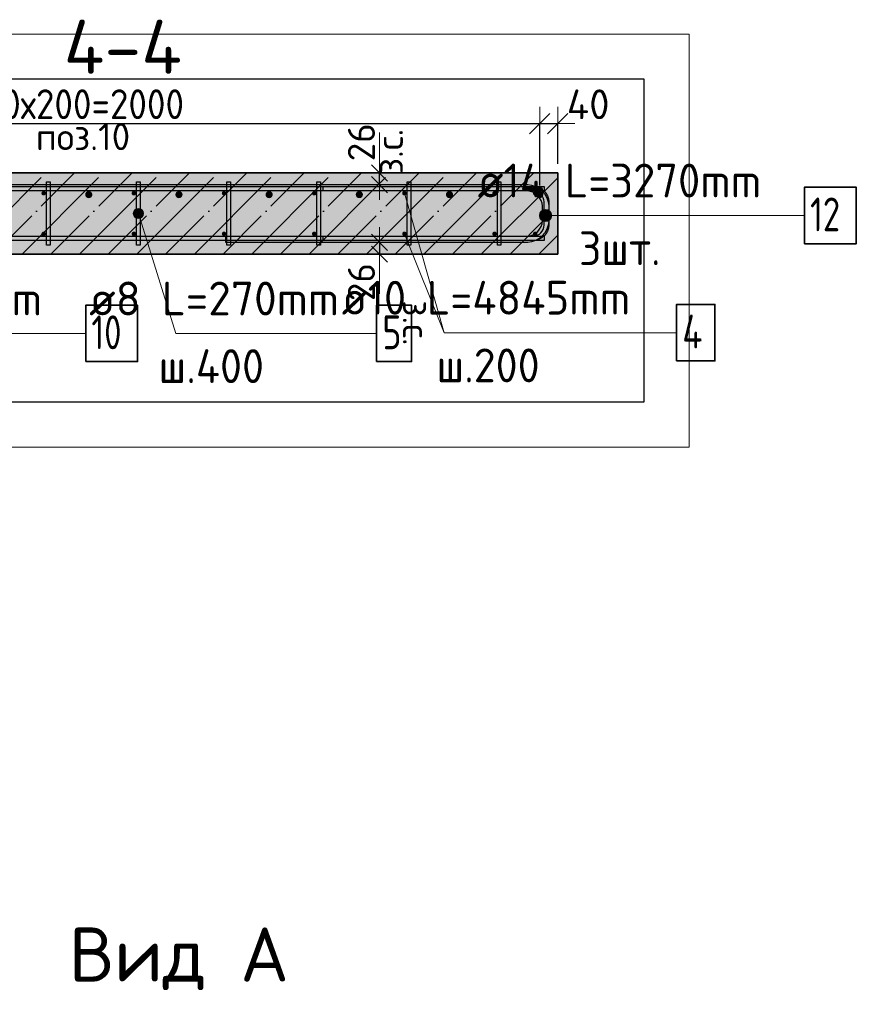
# Model space of a CAD drawing. Header units: millimetres. Extents: x 5077 to 50019, y 6526 to 90933.
# Tile 53 of 60: x 34158 to 36013, y 41666 to 43849. Entities that reach past the tile are written whole.
import ezdxf

# ---------------------------------------------------------------- set-up
doc = ezdxf.new("R2010")
doc.units = ezdxf.units.MM
doc.header["$PDMODE"] = 65
doc.linetypes.add('______11', pattern=[150, 120, -15, 0, -15])
doc.linetypes.add('______5', pattern=[330, 240, -30, 30, -30])
for name, color, linetype, lineweight in [('Standard', 7, 'Continuous', 25), ('Арм.стержн. Арматура края', 96, 'Continuous', 35), ('Арм.стержн. вертикальными 1', 22, 'Continuous', 35), ('Арм.стержн.горизонт. 1', 180, 'Continuous', 35), ('Арм.стержн.горизонт. 2', 202, 'Continuous', 35), ('Размерная линия_ общее', 7, 'Continuous', 13), ('Размерная линия_ общее_1', 7, 'Continuous', 13), ('Текст_ примечание', 7, 'Continuous', 13)]:
    doc.layers.add(name, color=color, linetype=linetype, lineweight=lineweight)
doc.layers.add('Арм.стержн. вертикальными 2', color=7, linetype='Continuous', lineweight=35, true_color=0x006e00)
doc.layers.add('Арм.стержн.Стяжки', color=7, linetype='Continuous', lineweight=35, true_color=0x501e0f)
doc.styles.add('ISOCPEUR', font='ISOCPEUR')
doc.dimstyles.new('DIMSTYLE_3', dxfattribs={"dimtxt": 66, "dimasz": 75, "dimexe": 0, "dimexo": 0, "dimgap": 33, "dimtad": 2, "dimdec": 0, "dimrnd": 5, "dimzin": 12, "dimdsep": 46, "dimtxsty": 'ISOCPEUR', "dimblk1": 'ALL_ML_STRICH', "dimblk2": 'ALL_ML_STRICH', "dimsah": 1, "dimcen": 0, "dimclrd": 7, "dimclre": 256, "dimclrt": 7, "dimadec": 0, "dimazin": 0, "dimtfac": 1, "dimtdec": 0, "dimtix": 1, "dimtmove": 2, "dimatfit": 3, "dimfxl": 0, "dimtvp": 1.2, "dimtzin": 0, "dimlwd": 0, "dimlwe": -3, "dimarcsym": 0})
doc.dimstyles.new('DIMSTYLE_4', dxfattribs={"dimtxt": 60, "dimasz": 60, "dimexe": 0, "dimexo": 0.001, "dimgap": 30, "dimtad": 2, "dimdec": 0, "dimrnd": 1, "dimzin": 12, "dimdsep": 46, "dimtxsty": 'ISOCPEUR', "dimblk1": 'ALL_ML_STRICH', "dimblk2": 'ALL_ML_STRICH', "dimsah": 1, "dimcen": 0, "dimse1": 1, "dimse2": 1, "dimclrd": 7, "dimclre": 256, "dimclrt": 7, "dimadec": 0, "dimazin": 0, "dimtfac": 1, "dimtdec": 0, "dimtix": 1, "dimtmove": 2, "dimatfit": 3, "dimfxl": 0, "dimtvp": 1.2, "dimtzin": 0, "dimlwd": 0, "dimlwe": -3, "dimarcsym": 0})
doc.dimstyles.new('DIMSTYLE_5', dxfattribs={"dimtxt": 60, "dimasz": 60, "dimexe": 0, "dimexo": 0.001, "dimgap": 30, "dimtad": 2, "dimdec": 0, "dimrnd": 1, "dimzin": 12, "dimdsep": 46, "dimtxsty": 'ISOCPEUR', "dimblk1": 'ALL_ML_STRICH', "dimblk2": 'ALL_ML_STRICH', "dimsah": 1, "dimcen": 0, "dimse1": 1, "dimse2": 1, "dimclrd": 7, "dimclre": 256, "dimclrt": 7, "dimadec": 0, "dimazin": 0, "dimtfac": 1, "dimtdec": 0, "dimtix": 1, "dimtmove": 2, "dimatfit": 3, "dimfxl": 0, "dimtvp": 1.2, "dimtzin": 0, "dimlwd": 0, "dimlwe": -3, "dimarcsym": 0})
doc.dimstyles.new('DIMSTYLE_9', dxfattribs={"dimtxt": 66, "dimasz": 75, "dimexe": 0, "dimexo": 0, "dimgap": 33, "dimtad": 2, "dimdec": 0, "dimrnd": 5, "dimzin": 12, "dimdsep": 46, "dimtxsty": 'ISOCPEUR', "dimblk1": 'ALL_ML_STRICH', "dimblk2": 'ALL_ML_STRICH', "dimsah": 1, "dimcen": 0, "dimclrd": 7, "dimclre": 256, "dimclrt": 7, "dimadec": 0, "dimazin": 0, "dimtfac": 1, "dimtdec": 0, "dimtix": 1, "dimtmove": 2, "dimatfit": 3, "dimfxl": 0, "dimtzin": 0, "dimlwd": 0, "dimlwe": -3, "dimarcsym": 0})

# ---------------------------------------------------------------- blocks, each defined once
blk = doc.blocks.new('ALL_ML_STRICH')
at = {"color": 0, "linetype": 'ByBlock', "lineweight": -2}
for p, q in [((-0.3, -0.3), (0.3, 0.3)), ((0, -0.5), (0, 0.5)), ((-1, 0), (0.5, 0))]:
    blk.add_line(p, q, dxfattribs=at)
blk = doc.blocks.new('*D8')
at = {"layer": 'DEFPOINTS', "color": 7, "linetype": 'Continuous', "lineweight": 13, "transparency": 33554687}
for p in [(34654, 43355.4), (34955.7, 43355.4), (34964.4, 43329.4)]:
    blk.add_point(p, dxfattribs=at)
at = {"layer": 'Размерная линия_ общее_1', "color": 7, "linetype": 'Continuous', "lineweight": -2, "transparency": 33554687}
blk.add_line((34955.7, 43355.4), (34955.7, 43329.4), dxfattribs=at)
at = {"layer": 'Размерная линия_ общее_1', "color": 7, "linetype": 'Continuous', "lineweight": 13, "transparency": 33554687, "xscale": 60, "yscale": 60, "zscale": 60}
for p, rotation in [((34955.7, 43329.4), 270), ((34955.7, 43355.4), 90)]:
    blk.add_blockref('ALL_ML_STRICH', p, dxfattribs=dict(at, rotation=rotation))
at = {"layer": 'Размерная линия_ общее_1', "color": 7, "linetype": 'Continuous', "lineweight": 13, "transparency": 33554687, "insert": (34915.7, 43267.4), "char_height": 60, "width": 120, "attachment_point": 5, "rotation": 90, "style": 'ISOCPEUR'}
blk.add_mtext('\\A1;{26}', dxfattribs=at)
at = {"layer": 'Размерная линия_ общее_1', "color": 7, "linetype": 'Continuous', "lineweight": 13, "transparency": 33554687, "insert": (35067.7, 43227.1), "char_height": 60, "width": 3, "attachment_point": 1, "rotation": 270, "line_spacing_factor": 0.60241, "style": 'ISOCPEUR'}
blk.add_mtext('з.с.', dxfattribs=at)
blk = doc.blocks.new('*D9')
at = {"layer": 'DEFPOINTS', "color": 7, "linetype": 'Continuous', "lineweight": 13, "transparency": 33554687}
for p in [(34964.4, 43509.4), (34654, 43483.4), (34955.7, 43483.4)]:
    blk.add_point(p, dxfattribs=at)
at = {"layer": 'Размерная линия_ общее_1', "color": 7, "linetype": 'Continuous', "lineweight": -2, "transparency": 33554687}
blk.add_line((34955.7, 43483.4), (34955.7, 43509.4), dxfattribs=at)
at = {"layer": 'Размерная линия_ общее_1', "color": 7, "linetype": 'Continuous', "lineweight": 13, "transparency": 33554687, "xscale": 60, "yscale": 60, "zscale": 60}
for p, rotation in [((34955.7, 43483.4), 270), ((34955.7, 43509.4), 90)]:
    blk.add_blockref('ALL_ML_STRICH', p, dxfattribs=dict(at, rotation=rotation))
at = {"layer": 'Размерная линия_ общее_1', "color": 7, "linetype": 'Continuous', "lineweight": 13, "transparency": 33554687, "insert": (34947.7, 43506.7), "char_height": 60, "width": 3, "attachment_point": 1, "rotation": 90, "line_spacing_factor": 0.60241, "style": 'ISOCPEUR'}
blk.add_mtext('з.с.', dxfattribs=at)
at = {"layer": 'Размерная линия_ общее_1', "color": 7, "linetype": 'Continuous', "lineweight": 13, "transparency": 33554687, "insert": (34915.7, 43577.4), "char_height": 60, "width": 120, "attachment_point": 5, "rotation": 90, "style": 'ISOCPEUR'}
blk.add_mtext('\\A1;{26}', dxfattribs=at)
blk = doc.blocks.new('*D162')
at = {"layer": 'DEFPOINTS', "color": 7, "linetype": 'Continuous', "lineweight": 13, "transparency": 33554687}
for p in [(33311.1, 43618.8), (33311.1, 43461.4), (35311.1, 43461.4)]:
    blk.add_point(p, dxfattribs=at)
at = {"layer": 'Размерная линия_ общее', "color": 253, "linetype": 'Continuous', "lineweight": -2, "true_color": 0xa0a0a0, "transparency": 33554687}
for p, q in [((33311.1, 43481.4), (33311.1, 43618.8)), ((35311.1, 43481.4), (35311.1, 43618.8))]:
    blk.add_line(p, q, dxfattribs=at)
at = {"layer": 'Размерная линия_ общее', "color": 7, "linetype": 'Continuous', "lineweight": -2, "transparency": 33554687}
blk.add_line((33311.1, 43618.8), (35311.1, 43618.8), dxfattribs=at)
at = {"layer": 'Размерная линия_ общее', "color": 7, "linetype": 'Continuous', "lineweight": 13, "transparency": 33554687, "xscale": 75, "yscale": 75, "zscale": 75, "rotation": 180}
blk.add_blockref('ALL_ML_STRICH', (33311.1, 43618.8), dxfattribs=at)
at = {"layer": 'Размерная линия_ общее', "color": 7, "linetype": 'Continuous', "lineweight": 13, "transparency": 33554687, "xscale": 75, "yscale": 75, "zscale": 75}
blk.add_blockref('ALL_ML_STRICH', (35311.1, 43618.8), dxfattribs=at)
at = {"layer": 'Размерная линия_ общее', "color": 7, "linetype": 'Continuous', "lineweight": 13, "transparency": 33554687, "insert": (34089.1, 43694.8), "char_height": 66, "width": 3.3, "attachment_point": 1, "line_spacing_factor": 0.60241, "style": 'ISOCPEUR'}
blk.add_mtext('\\W0.91;10х200=2000', dxfattribs=at)
blk = doc.blocks.new('*D163')
at = {"layer": 'DEFPOINTS', "color": 7, "linetype": 'Continuous', "lineweight": 13, "transparency": 33554687}
for p in [(35311.1, 43618.8), (35351.1, 43509.4), (35311.1, 43461.4)]:
    blk.add_point(p, dxfattribs=at)
at = {"layer": 'Размерная линия_ общее', "color": 253, "linetype": 'Continuous', "lineweight": -2, "true_color": 0xa0a0a0, "transparency": 33554687}
for p, q in [((35311.1, 43481.4), (35311.1, 43618.8)), ((35351.1, 43529.4), (35351.1, 43618.8))]:
    blk.add_line(p, q, dxfattribs=at)
at = {"layer": 'Размерная линия_ общее', "color": 7, "linetype": 'Continuous', "lineweight": -2, "transparency": 33554687}
blk.add_line((35311.1, 43618.8), (35351.1, 43618.8), dxfattribs=at)
at = {"layer": 'Размерная линия_ общее', "color": 7, "linetype": 'Continuous', "lineweight": 13, "transparency": 33554687, "xscale": 75, "yscale": 75, "zscale": 75, "rotation": 180}
blk.add_blockref('ALL_ML_STRICH', (35311.1, 43618.8), dxfattribs=at)
at = {"layer": 'Размерная линия_ общее', "color": 7, "linetype": 'Continuous', "lineweight": 13, "transparency": 33554687, "xscale": 75, "yscale": 75, "zscale": 75}
blk.add_blockref('ALL_ML_STRICH', (35351.1, 43618.8), dxfattribs=at)
at = {"layer": 'Размерная линия_ общее', "color": 7, "linetype": 'Continuous', "lineweight": 13, "transparency": 33554687, "insert": (35418.5, 43661.6), "char_height": 66, "width": 132, "attachment_point": 5, "style": 'ISOCPEUR'}
blk.add_mtext('\\A1;{40}', dxfattribs=at)

msp = doc.modelspace()

# ---------------------------------------------------------------- hatches: boundary and pattern name
at = {"layer": 'Standard', "linetype": 'Continuous', "lineweight": 35, "true_color": 0xc7c7c7, "transparency": 33554687}
msp.add_hatch(color=9, dxfattribs=at).paths.add_polyline_path([(35351.1, 43329.4), (35351.1, 43509.4), (33232.8, 43509.4), (33232.8, 43329.4)])
at = {"layer": 'Арм.стержн. вертикальными 1', "linetype": 'Continuous', "lineweight": 50, "transparency": 33554687}
for points in [[(34216.1, 43464.4), (34215.7, 43466.3), (34214.6, 43467.9), (34213, 43469), (34211.1, 43469.4), (34209.1, 43469), (34207.5, 43467.9), (34206.4, 43466.3), (34206.1, 43464.4), (34206.4, 43462.5), (34207.5, 43460.8), (34209.1, 43459.8), (34211.1, 43459.4), (34213, 43459.8), (34214.6, 43460.8), (34215.7, 43462.5)], [(34416.1, 43464.4), (34415.7, 43466.3), (34414.6, 43467.9), (34413, 43469), (34411.1, 43469.4), (34409.1, 43469), (34407.5, 43467.9), (34406.4, 43466.3), (34406.1, 43464.4), (34406.4, 43462.5), (34407.5, 43460.8), (34409.1, 43459.8), (34411.1, 43459.4), (34413, 43459.8), (34414.6, 43460.8), (34415.7, 43462.5)], [(34616.1, 43464.4), (34615.7, 43466.3), (34614.6, 43467.9), (34613, 43469), (34611.1, 43469.4), (34609.1, 43469), (34607.5, 43467.9), (34606.4, 43466.3), (34606.1, 43464.4), (34606.4, 43462.5), (34607.5, 43460.8), (34609.1, 43459.8), (34611.1, 43459.4), (34613, 43459.8), (34614.6, 43460.8), (34615.7, 43462.5)], [(34816.1, 43464.4), (34815.7, 43466.3), (34814.6, 43467.9), (34813, 43469), (34811.1, 43469.4), (34809.1, 43469), (34807.5, 43467.9), (34806.4, 43466.3), (34806.1, 43464.4), (34806.4, 43462.5), (34807.5, 43460.8), (34809.1, 43459.8), (34811.1, 43459.4), (34813, 43459.8), (34814.6, 43460.8), (34815.7, 43462.5)], [(35016.1, 43464.4), (35015.7, 43466.3), (35014.6, 43467.9), (35013, 43469), (35011.1, 43469.4), (35009.1, 43469), (35007.5, 43467.9), (35006.4, 43466.3), (35006.1, 43464.4), (35006.4, 43462.5), (35007.5, 43460.8), (35009.1, 43459.8), (35011.1, 43459.4), (35013, 43459.8), (35014.6, 43460.8), (35015.7, 43462.5)], [(35216.1, 43464.4), (35215.7, 43466.3), (35214.6, 43467.9), (35213, 43469), (35211.1, 43469.4), (35209.1, 43469), (35207.5, 43467.9), (35206.4, 43466.3), (35206.1, 43464.4), (35206.4, 43462.5), (35207.5, 43460.8), (35209.1, 43459.8), (35211.1, 43459.4), (35213, 43459.8), (35214.6, 43460.8), (35215.7, 43462.5)], [(35306.1, 43464.4), (35305.7, 43466.3), (35304.6, 43467.9), (35303, 43469), (35301.1, 43469.4), (35299.1, 43469), (35297.5, 43467.9), (35296.4, 43466.3), (35296.1, 43464.4), (35296.4, 43462.5), (35297.5, 43460.8), (35299.1, 43459.8), (35301.1, 43459.4), (35303, 43459.8), (35304.6, 43460.8), (35305.7, 43462.5)], [(34216.1, 43374.4), (34215.7, 43376.3), (34214.6, 43377.9), (34213, 43379), (34211.1, 43379.4), (34209.1, 43379), (34207.5, 43377.9), (34206.4, 43376.3), (34206.1, 43374.4), (34206.4, 43372.5), (34207.5, 43370.8), (34209.1, 43369.8), (34211.1, 43369.4), (34213, 43369.8), (34214.6, 43370.8), (34215.7, 43372.5)], [(34416.1, 43374.4), (34415.7, 43376.3), (34414.6, 43377.9), (34413, 43379), (34411.1, 43379.4), (34409.1, 43379), (34407.5, 43377.9), (34406.4, 43376.3), (34406.1, 43374.4), (34406.4, 43372.5), (34407.5, 43370.8), (34409.1, 43369.8), (34411.1, 43369.4), (34413, 43369.8), (34414.6, 43370.8), (34415.7, 43372.5)], [(34616.1, 43374.4), (34615.7, 43376.3), (34614.6, 43377.9), (34613, 43379), (34611.1, 43379.4), (34609.1, 43379), (34607.5, 43377.9), (34606.4, 43376.3), (34606.1, 43374.4), (34606.4, 43372.5), (34607.5, 43370.8), (34609.1, 43369.8), (34611.1, 43369.4), (34613, 43369.8), (34614.6, 43370.8), (34615.7, 43372.5)], [(34816.1, 43374.4), (34815.7, 43376.3), (34814.6, 43377.9), (34813, 43379), (34811.1, 43379.4), (34809.1, 43379), (34807.5, 43377.9), (34806.4, 43376.3), (34806.1, 43374.4), (34806.4, 43372.5), (34807.5, 43370.8), (34809.1, 43369.8), (34811.1, 43369.4), (34813, 43369.8), (34814.6, 43370.8), (34815.7, 43372.5)], [(35016.1, 43374.4), (35015.7, 43376.3), (35014.6, 43377.9), (35013, 43379), (35011.1, 43379.4), (35009.1, 43379), (35007.5, 43377.9), (35006.4, 43376.3), (35006.1, 43374.4), (35006.4, 43372.5), (35007.5, 43370.8), (35009.1, 43369.8), (35011.1, 43369.4), (35013, 43369.8), (35014.6, 43370.8), (35015.7, 43372.5)], [(35216.1, 43374.4), (35215.7, 43376.3), (35214.6, 43377.9), (35213, 43379), (35211.1, 43379.4), (35209.1, 43379), (35207.5, 43377.9), (35206.4, 43376.3), (35206.1, 43374.4), (35206.4, 43372.5), (35207.5, 43370.8), (35209.1, 43369.8), (35211.1, 43369.4), (35213, 43369.8), (35214.6, 43370.8), (35215.7, 43372.5)], [(35306.1, 43374.4), (35305.7, 43376.3), (35304.6, 43377.9), (35303, 43379), (35301.1, 43379.4), (35299.1, 43379), (35297.5, 43377.9), (35296.4, 43376.3), (35296.1, 43374.4), (35296.4, 43372.5), (35297.5, 43370.8), (35299.1, 43369.8), (35301.1, 43369.4), (35303, 43369.8), (35304.6, 43370.8), (35305.7, 43372.5)]]:
    msp.add_hatch(color=4, dxfattribs=at).paths.add_polyline_path(points)
at = {"layer": 'Арм.стержн. вертикальными 2', "linetype": 'Continuous', "lineweight": 50, "transparency": 33554687}
for points in [[(34319.1, 43461.4), (34318.4, 43464.4), (34316.7, 43467), (34314.1, 43468.8), (34311.1, 43469.4), (34308, 43468.8), (34305.4, 43467), (34303.7, 43464.4), (34303.1, 43461.4), (34303.7, 43458.3), (34305.4, 43455.7), (34308, 43454), (34311.1, 43453.4), (34314.1, 43454), (34316.7, 43455.7), (34318.4, 43458.3)], [(34519.1, 43461.4), (34518.4, 43464.4), (34516.7, 43467), (34514.1, 43468.8), (34511.1, 43469.4), (34508, 43468.8), (34505.4, 43467), (34503.7, 43464.4), (34503.1, 43461.4), (34503.7, 43458.3), (34505.4, 43455.7), (34508, 43454), (34511.1, 43453.4), (34514.1, 43454), (34516.7, 43455.7), (34518.4, 43458.3)], [(34719.1, 43461.4), (34718.4, 43464.4), (34716.7, 43467), (34714.1, 43468.8), (34711.1, 43469.4), (34708, 43468.8), (34705.4, 43467), (34703.7, 43464.4), (34703.1, 43461.4), (34703.7, 43458.3), (34705.4, 43455.7), (34708, 43454), (34711.1, 43453.4), (34714.1, 43454), (34716.7, 43455.7), (34718.4, 43458.3)], [(34919.1, 43461.4), (34918.4, 43464.4), (34916.7, 43467), (34914.1, 43468.8), (34911.1, 43469.4), (34908, 43468.8), (34905.4, 43467), (34903.7, 43464.4), (34903.1, 43461.4), (34903.7, 43458.3), (34905.4, 43455.7), (34908, 43454), (34911.1, 43453.4), (34914.1, 43454), (34916.7, 43455.7), (34918.4, 43458.3)], [(35119.1, 43461.4), (35118.4, 43464.4), (35116.7, 43467), (35114.1, 43468.8), (35111.1, 43469.4), (35108, 43468.8), (35105.4, 43467), (35103.7, 43464.4), (35103.1, 43461.4), (35103.7, 43458.3), (35105.4, 43455.7), (35108, 43454), (35111.1, 43453.4), (35114.1, 43454), (35116.7, 43455.7), (35118.4, 43458.3)], [(35319.1, 43461.4), (35318.4, 43464.4), (35316.7, 43467), (35314.1, 43468.8), (35311.1, 43469.4), (35308, 43468.8), (35305.4, 43467), (35303.7, 43464.4), (35303.1, 43461.4), (35303.7, 43458.3), (35305.4, 43455.7), (35308, 43454), (35311.1, 43453.4), (35314.1, 43454), (35316.7, 43455.7), (35318.4, 43458.3)]]:
    msp.add_hatch(color=7, dxfattribs=at).paths.add_polyline_path(points)
at = {"layer": 'Арм.стержн.горизонт. 2', "linetype": 'Continuous', "lineweight": 13, "transparency": 33554687}
for points in [[(35317.3, 43403.3), (35317.3, 43426.6), (35312.4, 43421.7)], [(35317.3, 43403.3), (35317.3, 43426.6), (35312.4, 43421.7)], [(35317.3, 43403.3), (35317.3, 43426.6), (35312.4, 43421.7)], [(35324.1, 43401.5), (35324.1, 43428.5), (35317.3, 43426.6)], [(35324.1, 43401.5), (35324.1, 43428.5), (35317.3, 43426.6)], [(35324.1, 43401.5), (35324.1, 43428.5), (35317.3, 43426.6)], [(35324.1, 43401.5), (35317.3, 43426.6), (35317.3, 43403.3)], [(35324.1, 43401.5), (35317.3, 43426.6), (35317.3, 43403.3)], [(35324.1, 43401.5), (35317.3, 43426.6), (35317.3, 43403.3)], [(35330.8, 43403.3), (35330.8, 43426.6), (35324.1, 43428.5)], [(35330.8, 43403.3), (35324.1, 43428.5), (35324.1, 43401.5)], [(35330.8, 43403.3), (35330.8, 43426.6), (35324.1, 43428.5)], [(35330.8, 43403.3), (35324.1, 43428.5), (35324.1, 43401.5)], [(35330.8, 43403.3), (35330.8, 43426.6), (35324.1, 43428.5)], [(35330.8, 43403.3), (35324.1, 43428.5), (35324.1, 43401.5)], [(35335.7, 43408.2), (35335.7, 43421.7), (35330.8, 43426.6)], [(35335.7, 43408.2), (35330.8, 43426.6), (35330.8, 43403.3)], [(35335.7, 43408.2), (35335.7, 43421.7), (35330.8, 43426.6)], [(35335.7, 43408.2), (35330.8, 43426.6), (35330.8, 43403.3)], [(35335.7, 43408.2), (35335.7, 43421.7), (35330.8, 43426.6)], [(35335.7, 43408.2), (35330.8, 43426.6), (35330.8, 43403.3)], [(35312.4, 43408.2), (35312.4, 43421.7), (35310.6, 43415)], [(35312.4, 43408.2), (35312.4, 43421.7), (35310.6, 43415)], [(35312.4, 43408.2), (35312.4, 43421.7), (35310.6, 43415)], [(35317.3, 43403.3), (35312.4, 43421.7), (35312.4, 43408.2)], [(35317.3, 43403.3), (35312.4, 43421.7), (35312.4, 43408.2)], [(35317.3, 43403.3), (35312.4, 43421.7), (35312.4, 43408.2)], [(35335.7, 43421.7), (35335.7, 43408.2), (35337.6, 43415)], [(35335.7, 43421.7), (35335.7, 43408.2), (35337.6, 43415)], [(35335.7, 43421.7), (35335.7, 43408.2), (35337.6, 43415)]]:
    msp.add_hatch(color=7, dxfattribs=at).paths.add_polyline_path(points)
at = {"layer": 'Арм.стержн.Стяжки', "linetype": 'Continuous', "lineweight": 13, "transparency": 33554687}
for points in [[(34410.1, 43421.8), (34428.6, 43427.6), (34423.5, 43430.3)], [(34410.1, 43421.8), (34423.5, 43430.3), (34412.8, 43426.9)], [(34410.3, 43416), (34428.6, 43427.6), (34410.1, 43421.8)], [(34410.3, 43416), (34431.8, 43422.8), (34428.6, 43427.6)], [(34412.8, 43426.9), (34423.5, 43430.3), (34417.7, 43430.1)], [(34413.5, 43411.1), (34431.8, 43422.8), (34410.3, 43416)], [(34413.5, 43411.1), (34432, 43416.9), (34431.8, 43422.8)], [(34418.6, 43408.5), (34432, 43416.9), (34413.5, 43411.1)], [(34418.6, 43408.5), (34429.3, 43411.8), (34432, 43416.9)], [(34429.3, 43411.8), (34418.6, 43408.5), (34424.4, 43408.6)]]:
    msp.add_hatch(color=7, dxfattribs=at).paths.add_polyline_path(points)

# ---------------------------------------------------------------- linework, layer by layer
at = {"layer": 'Standard', "color": 52, "linetype": 'Continuous', "lineweight": -3, "transparency": 33554687}
for p, q in [((35542.8, 43717.1), (33232.8, 43717.1)), ((35542.8, 43717.1), (33232.8, 43717.1)), ((35542.8, 43001.6), (35542.8, 43717.1)), ((35542.8, 43001.6), (35542.8, 43717.1)), ((33232.8, 43001.6), (35542.8, 43001.6)), ((33232.8, 43001.6), (35542.8, 43001.6))]:
    msp.add_line(p, q, dxfattribs=at)
at = {"layer": 'Standard', "color": 7, "linetype": 'Continuous', "lineweight": 13, "transparency": 33554687}
for p, q in [((34955.7, 43599.4), (34955.7, 43509.4)), ((34955.7, 43331.4), (34955.7, 43241.4))]:
    msp.add_line(p, q, dxfattribs=at)
at = {"layer": 'Standard', "color": 7, "linetype": 'Continuous', "lineweight": 35, "transparency": 33554687}
for p, q in [((35351.1, 43509.4), (33232.8, 43509.4)), ((35351.1, 43329.4), (35351.1, 43509.4)), ((33232.8, 43329.4), (35351.1, 43329.4))]:
    msp.add_line(p, q, dxfattribs=at)
at = {"layer": 'Standard', "color": 253, "linetype": '______5', "lineweight": -3, "true_color": 0xababab, "transparency": 33554687}
for p, q in [((34036.1, 43329.4), (34216.1, 43509.4)), ((34163.3, 43329.4), (34343.3, 43509.4)), ((34290.6, 43329.4), (34470.6, 43509.4)), ((34417.9, 43329.4), (34597.9, 43509.4)), ((34545.2, 43329.4), (34725.2, 43509.4)), ((34672.5, 43329.4), (34852.5, 43509.4)), ((34799.7, 43329.4), (34979.7, 43509.4)), ((34927, 43329.4), (35107, 43509.4)), ((35054.3, 43329.4), (35234.3, 43509.4)), ((35181.6, 43329.4), (35351.1, 43498.9)), ((35308.9, 43329.4), (35351.1, 43371.6))]:
    msp.add_line(p, q, dxfattribs=at)
at = {"layer": 'Standard', "color": 253, "linetype": '______11', "lineweight": -3, "true_color": 0xababab, "transparency": 33554687}
for p, q in [((34099.7, 43329.4), (34279.7, 43509.4)), ((34227, 43329.4), (34407, 43509.4)), ((34354.3, 43329.4), (34534.3, 43509.4)), ((34481.5, 43329.4), (34661.5, 43509.4)), ((34608.8, 43329.4), (34788.8, 43509.4)), ((34736.1, 43329.4), (34916.1, 43509.4)), ((34863.4, 43329.4), (35043.4, 43509.4)), ((34990.7, 43329.4), (35170.7, 43509.4)), ((35117.9, 43329.4), (35297.9, 43509.4)), ((35245.2, 43329.4), (35351.1, 43435.2))]:
    msp.add_line(p, q, dxfattribs=at)
at = {"layer": 'Standard', "color": 7, "linetype": 'Continuous', "lineweight": 13, "transparency": 33554687}
msp.add_lwpolyline([(33132.8, 42901.6), (35642.8, 42901.6), (35642.8, 43817.1), (33132.8, 43817.1), (33132.8, 42901.6)], dxfattribs=at)
at = {"layer": 'Арм.стержн. Арматура края', "color": 4, "linetype": 'Continuous', "lineweight": 25, "transparency": 33554687}
msp.add_lwpolyline([(34831.1, 43369.4), (35297, 43369.4), (35301.5, 43370), (35306.1, 43371.5), (35310.3, 43373.9), (35313.7, 43376.7), (35316.6, 43380.1), (35318.9, 43384.3), (35320.4, 43388.9), (35321.1, 43393.4), (35321.1, 43445.3), (35320.4, 43449.9), (35318.9, 43454.4), (35316.6, 43458.6), (35313.7, 43462), (35310.3, 43464.9), (35306.1, 43467.2), (35301.5, 43468.8), (35297, 43469.4), (34831.1, 43469.4), (34831.1, 43479.4), (35297.7, 43479.4), (35303.8, 43478.5), (35310.2, 43476.4), (35316, 43473.2), (35320.8, 43469.1), (35324.8, 43464.3), (35328.1, 43458.5), (35330.2, 43452.1), (35331.1, 43446), (35331.1, 43392.7), (35330.2, 43386.6), (35328.1, 43380.3), (35324.8, 43374.4), (35320.8, 43369.6), (35316, 43365.6), (35310.2, 43362.3), (35303.8, 43360.2), (35297.7, 43359.4), (34831.1, 43359.4), (34831.1, 43369.4)], dxfattribs=at)
msp.add_lwpolyline([(34831.1, 43369.4), (35297, 43369.4), (35301.5, 43370), (35306.1, 43371.5), (35310.3, 43373.9), (35313.7, 43376.7), (35316.6, 43380.1), (35318.9, 43384.3), (35320.4, 43388.9), (35321.1, 43393.4), (35321.1, 43445.3), (35320.4, 43449.9), (35318.9, 43454.4), (35316.6, 43458.6), (35313.7, 43462), (35310.3, 43464.9), (35306.1, 43467.2), (35301.5, 43468.8), (35297, 43469.4), (34831.1, 43469.4), (34831.1, 43479.4), (35297.7, 43479.4), (35303.8, 43478.5), (35310.2, 43476.4), (35316, 43473.2), (35320.8, 43469.1), (35324.8, 43464.3), (35328.1, 43458.5), (35330.2, 43452.1), (35331.1, 43446), (35331.1, 43392.7), (35330.2, 43386.6), (35328.1, 43380.3), (35324.8, 43374.4), (35320.8, 43369.6), (35316, 43365.6), (35310.2, 43362.3), (35303.8, 43360.2), (35297.7, 43359.4), (34831.1, 43359.4), (34831.1, 43369.4)], dxfattribs=at)
msp.add_lwpolyline([(34831.1, 43369.4), (35297, 43369.4), (35301.5, 43370), (35306.1, 43371.5), (35310.3, 43373.9), (35313.7, 43376.7), (35316.6, 43380.1), (35318.9, 43384.3), (35320.4, 43388.9), (35321.1, 43393.4), (35321.1, 43445.3), (35320.4, 43449.9), (35318.9, 43454.4), (35316.6, 43458.6), (35313.7, 43462), (35310.3, 43464.9), (35306.1, 43467.2), (35301.5, 43468.8), (35297, 43469.4), (34831.1, 43469.4), (34831.1, 43479.4), (35297.7, 43479.4), (35303.8, 43478.5), (35310.2, 43476.4), (35316, 43473.2), (35320.8, 43469.1), (35324.8, 43464.3), (35328.1, 43458.5), (35330.2, 43452.1), (35331.1, 43446), (35331.1, 43392.7), (35330.2, 43386.6), (35328.1, 43380.3), (35324.8, 43374.4), (35320.8, 43369.6), (35316, 43365.6), (35310.2, 43362.3), (35303.8, 43360.2), (35297.7, 43359.4), (34831.1, 43359.4), (34831.1, 43369.4)], dxfattribs=at)
at = {"layer": 'Арм.стержн. вертикальными 1', "color": 7, "linetype": 'Continuous', "lineweight": 13, "transparency": 33554687}
for q in [(35011.1, 43374.4), (35614.5, 43155.2)]:
    msp.add_line((35099.5, 43155.2), q, dxfattribs=at)
at = {"layer": 'Арм.стержн. вертикальными 1', "color": 7, "linetype": 'Continuous', "lineweight": 35, "transparency": 33554687}
msp.add_lwpolyline([(35614.5, 43092.7), (35699.5, 43092.7), (35699.5, 43217.7), (35614.5, 43217.7), (35614.5, 43092.7)], dxfattribs=at)
at = {"layer": 'Арм.стержн. вертикальными 2', "color": 7, "linetype": 'Continuous', "lineweight": 13, "transparency": 33554687}
msp.add_line((33799.5, 43153.5), (34304.5, 43153.5), dxfattribs=at)
at = {"layer": 'Арм.стержн. вертикальными 2', "color": 7, "linetype": 'Continuous', "lineweight": 35, "transparency": 33554687}
msp.add_lwpolyline([(34304.5, 43091), (34419.5, 43091), (34419.5, 43216), (34304.5, 43216), (34304.5, 43091)], dxfattribs=at)
at = {"layer": 'Арм.стержн.горизонт. 1', "color": 52, "linetype": 'Continuous', "lineweight": 25, "transparency": 33554687}
for p, q in [((35351.1, 43509.4), (35351.1, 43509.4)), ((35351.1, 43329.4), (35351.1, 43329.4))]:
    msp.add_line(p, q, dxfattribs=at)
at = {"layer": 'Арм.стержн.горизонт. 1', "color": 4, "linetype": 'Continuous', "lineweight": 25, "transparency": 33554687}
for points in [[(33227.8, 43479.4), (35321.1, 43479.4), (35321.1, 43469.4), (33227.8, 43469.4), (33227.8, 43479.4)], [(33227.8, 43479.4), (35321.1, 43479.4), (35321.1, 43469.4), (33227.8, 43469.4), (33227.8, 43479.4)], [(33227.8, 43479.4), (35321.1, 43479.4), (35321.1, 43469.4), (33227.8, 43469.4), (33227.8, 43479.4)], [(33227.8, 43369.4), (35321.1, 43369.4), (35321.1, 43359.4), (33227.8, 43359.4), (33227.8, 43369.4)], [(33227.8, 43369.4), (35321.1, 43369.4), (35321.1, 43359.4), (33227.8, 43359.4), (33227.8, 43369.4)], [(33227.8, 43369.4), (35321.1, 43369.4), (35321.1, 43359.4), (33227.8, 43359.4), (33227.8, 43369.4)]]:
    msp.add_lwpolyline(points, dxfattribs=at)
at = {"layer": 'Арм.стержн.горизонт. 2', "color": 7, "linetype": 'Continuous', "lineweight": 13, "transparency": 33554687}
for p, q in [((35324.1, 43428.5), (35324.1, 43428.5)), ((35324.1, 43428.5), (35324.1, 43428.5)), ((35324.1, 43428.5), (35324.1, 43428.5)), ((35310.6, 43415), (35310.6, 43415)), ((35310.6, 43415), (35310.6, 43415)), ((35310.6, 43415), (35310.6, 43415)), ((35363.2, 43415), (35324.1, 43415)), ((35363.2, 43415), (35324.1, 43415)), ((35363.2, 43415), (35324.1, 43415)), ((35337.6, 43415), (35337.6, 43415)), ((35337.6, 43415), (35337.6, 43415)), ((35337.6, 43415), (35337.6, 43415)), ((35363.2, 43415), (35898.2, 43415)), ((35324.1, 43401.5), (35324.1, 43401.5)), ((35324.1, 43401.5), (35324.1, 43401.5)), ((35324.1, 43401.5), (35324.1, 43401.5))]:
    msp.add_line(p, q, dxfattribs=at)
at = {"layer": 'Арм.стержн.горизонт. 2', "color": 7, "linetype": 'Continuous', "lineweight": 25, "transparency": 33554687}
for points in [[(33225.8, 43483.4), (35284.4, 43483.4), (35292.9, 43482.2), (35301.8, 43479.3), (35310, 43474.7), (35316.7, 43469), (35322.3, 43462.3), (35326.9, 43454.1), (35329.9, 43445.2), (35331.1, 43436.7), (35331.1, 43402.1), (35329.9, 43393.5), (35326.9, 43384.6), (35322.3, 43376.5), (35316.7, 43369.7), (35310, 43364.1), (35301.8, 43359.5), (35292.9, 43356.6), (35284.4, 43355.4), (34615.1, 43355.4), (34615.1, 43369.4)], [(33225.8, 43483.4), (35284.4, 43483.4), (35292.9, 43482.2), (35301.8, 43479.3), (35310, 43474.7), (35316.7, 43469), (35322.3, 43462.3), (35326.9, 43454.1), (35329.9, 43445.2), (35331.1, 43436.7), (35331.1, 43402.1), (35329.9, 43393.5), (35326.9, 43384.6), (35322.3, 43376.5), (35316.7, 43369.7), (35310, 43364.1), (35301.8, 43359.5), (35292.9, 43356.6), (35284.4, 43355.4), (34615.1, 43355.4), (34615.1, 43369.4)], [(33225.8, 43483.4), (35284.4, 43483.4), (35292.9, 43482.2), (35301.8, 43479.3), (35310, 43474.7), (35316.7, 43469), (35322.3, 43462.3), (35326.9, 43454.1), (35329.9, 43445.2), (35331.1, 43436.7), (35331.1, 43402.1), (35329.9, 43393.5), (35326.9, 43384.6), (35322.3, 43376.5), (35316.7, 43369.7), (35310, 43364.1), (35301.8, 43359.5), (35292.9, 43356.6), (35284.4, 43355.4), (34615.1, 43355.4), (34615.1, 43369.4)], [(34615.1, 43369.4), (35283.4, 43369.4), (35289.7, 43370.3), (35296.1, 43372.4), (35302, 43375.7), (35306.8, 43379.7), (35310.8, 43384.4), (35314.1, 43390.3), (35316.2, 43396.7), (35317.1, 43403), (35317.1, 43435.7), (35316.2, 43442.1), (35314.1, 43448.5), (35310.8, 43454.3), (35306.8, 43459.1), (35302, 43463.1), (35296.1, 43466.4), (35289.7, 43468.5), (35283.4, 43469.4), (33225.8, 43469.4)], [(34615.1, 43369.4), (35283.4, 43369.4), (35289.7, 43370.3), (35296.1, 43372.4), (35302, 43375.7), (35306.8, 43379.7), (35310.8, 43384.4), (35314.1, 43390.3), (35316.2, 43396.7), (35317.1, 43403), (35317.1, 43435.7), (35316.2, 43442.1), (35314.1, 43448.5), (35310.8, 43454.3), (35306.8, 43459.1), (35302, 43463.1), (35296.1, 43466.4), (35289.7, 43468.5), (35283.4, 43469.4), (33225.8, 43469.4)], [(34615.1, 43369.4), (35283.4, 43369.4), (35289.7, 43370.3), (35296.1, 43372.4), (35302, 43375.7), (35306.8, 43379.7), (35310.8, 43384.4), (35314.1, 43390.3), (35316.2, 43396.7), (35317.1, 43403), (35317.1, 43435.7), (35316.2, 43442.1), (35314.1, 43448.5), (35310.8, 43454.3), (35306.8, 43459.1), (35302, 43463.1), (35296.1, 43466.4), (35289.7, 43468.5), (35283.4, 43469.4), (33225.8, 43469.4)]]:
    msp.add_lwpolyline(points, dxfattribs=at)
at = {"layer": 'Арм.стержн.горизонт. 2', "color": 7, "linetype": 'Continuous', "lineweight": 35, "transparency": 33554687}
msp.add_lwpolyline([(35898.2, 43352.5), (36013.2, 43352.5), (36013.2, 43477.5), (35898.2, 43477.5), (35898.2, 43352.5)], dxfattribs=at)
at = {"layer": 'Арм.стержн.горизонт. 2', "color": 7, "linetype": 'Continuous', "lineweight": 13, "transparency": 33554687}
msp.add_circle((35324.1, 43415), 13.5, dxfattribs=at)
msp.add_circle((35324.1, 43415), 13.5, dxfattribs=at)
msp.add_circle((35324.1, 43415), 13.5, dxfattribs=at)
at = {"layer": 'Арм.стержн.Стяжки', "color": 7, "linetype": 'Continuous', "lineweight": 13, "transparency": 33554687}
for p, q in [((34417.7, 43430.1), (34417.7, 43430.1)), ((34410.3, 43416), (34410.3, 43416)), ((34504.5, 43153.5), (34421.1, 43419.4)), ((34424.4, 43408.6), (34424.4, 43408.6)), ((34431.8, 43422.8), (34431.8, 43422.8)), ((34504.5, 43153.5), (34949.5, 43153.5))]:
    msp.add_line(p, q, dxfattribs=at)
at = {"layer": 'Арм.стержн.Стяжки', "color": 40, "linetype": 'Continuous', "lineweight": 25, "transparency": 33554687}
for points in [[(34217.1, 43349.4), (34217.1, 43489.4), (34225.1, 43489.4), (34225.1, 43349.4), (34217.1, 43349.4)], [(34417.1, 43349.4), (34417.1, 43489.4), (34425.1, 43489.4), (34425.1, 43349.4), (34417.1, 43349.4)], [(34617.1, 43349.4), (34617.1, 43489.4), (34625.1, 43489.4), (34625.1, 43349.4), (34617.1, 43349.4)], [(34817.1, 43349.4), (34817.1, 43489.4), (34825.1, 43489.4), (34825.1, 43349.4), (34817.1, 43349.4)], [(35017.1, 43349.4), (35017.1, 43489.4), (35025.1, 43489.4), (35025.1, 43349.4), (35017.1, 43349.4)], [(35217.1, 43349.4), (35217.1, 43489.4), (35225.1, 43489.4), (35225.1, 43349.4), (35217.1, 43349.4)]]:
    msp.add_lwpolyline(points, dxfattribs=at)
at = {"layer": 'Арм.стержн.Стяжки', "color": 7, "linetype": 'Continuous', "lineweight": 35, "transparency": 33554687}
msp.add_lwpolyline([(34949.5, 43091), (35027, 43091), (35027, 43216), (34949.5, 43216), (34949.5, 43091)], dxfattribs=at)
at = {"layer": 'Арм.стержн.Стяжки', "color": 7, "linetype": 'Continuous', "lineweight": 13, "transparency": 33554687}
msp.add_circle((34421.1, 43419.4), 11.3, dxfattribs=at)
at = {"layer": 'Текст_ примечание', "color": 7, "linetype": 'Continuous', "lineweight": 13, "transparency": 33554687}
msp.add_line((35011.1, 43464.4), (35099.5, 43155.2), dxfattribs=at)

# ---------------------------------------------------------------- texts
at = {"layer": 'Standard', "color": 7, "linetype": 'Continuous', "lineweight": 13, "transparency": 33554687, "style": 'ISOCPEUR'}
for s, insert, char_height, width, attachment_point in [('\\A1;{\\fISOCPEUR|i0|b0;\\H120.000000;\\W1.000000;\\C7;4-4}\\P', (34255.5, 43729.2), 120, 331.2, 7), ('\\A1;{\\fISOCPEUR|i0|b0;\\H60.000000;\\W1.000000;\\C7;поз.10}\\P', (34298.3, 43589.9), 60, 239.962, 5), ('\\A1;{\\fISOCPEUR|i0|b0;\\H120.000000;\\W1.000000;\\C7;Вид А}\\P', (34267, 41697.4), 120, 500.923, 7)]:
    msp.add_mtext(s, dxfattribs=dict(at, insert=insert, char_height=char_height, width=width, attachment_point=attachment_point))
at = {"layer": 'Арм.стержн. вертикальными 1', "color": 7, "linetype": 'Continuous', "lineweight": 25, "transparency": 33554687, "char_height": 75, "attachment_point": 7, "style": 'ISOCPEUR'}
for s, insert, width in [('\\W0.96;ø10 L=4845mm ', (34872, 43195.2), 748.192), ('\\W0.80;4', (35627, 43120.2), 89.958), ('\\W0.95;ш.200 ', (35082, 43045.2), 327.999)]:
    msp.add_mtext(s, dxfattribs=dict(at, insert=insert, width=width))
at = {"layer": 'Арм.стержн. вертикальными 2', "color": 7, "linetype": 'Continuous', "lineweight": 25, "transparency": 33554687, "char_height": 75, "attachment_point": 7, "style": 'ISOCPEUR'}
for s, insert, width in [('\\W0.96;ø16 L=2265mm ', (33577, 43193.5), 733.132), ('\\W0.75;10', (34317, 43118.5), 118.07)]:
    msp.add_mtext(s, dxfattribs=dict(at, insert=insert, width=width))
at = {"layer": 'Арм.стержн.горизонт. 2', "color": 7, "linetype": 'Continuous', "lineweight": 25, "transparency": 33554687, "char_height": 75, "attachment_point": 7, "style": 'ISOCPEUR'}
for s, insert, width in [('\\W0.96;ø14 L=3270mm ', (35173.2, 43455), 740.662), ('\\W0.75;12', (35910.7, 43380), 118.07), ('\\W0.94;3шт. ', (35398.2, 43305), 290.322)]:
    msp.add_mtext(s, dxfattribs=dict(at, insert=insert, width=width))
at = {"layer": 'Арм.стержн.Стяжки', "color": 7, "linetype": 'Continuous', "lineweight": 25, "transparency": 33554687, "char_height": 75, "attachment_point": 7, "style": 'ISOCPEUR'}
for s, insert, width in [('\\W0.98;ø8 L=270mm ', (34312, 43193.5), 643.816), ('\\W0.78;5', (34962, 43118.5), 81.602), ('\\W0.95;ш.400 ', (34465.8, 43043.5), 335.559)]:
    msp.add_mtext(s, dxfattribs=dict(at, insert=insert, width=width))

# ---------------------------------------------------------------- dimensions: what is measured, and where the dimension line sits
at = {"layer": 'Размерная линия_ общее', "color": 7, "linetype": 'Continuous', "lineweight": 13, "transparency": 33554687}
dim = msp.add_linear_dim(base=(35311.1, 43618.8), p1=(33311.1, 43481.4), p2=(35311.1, 43481.4), text='\\W0.91;10х200=2000', dimstyle='DIMSTYLE_9', override={"dimpost": '<>', "dimclrd": 7, "dimclre": 253, "dimclrt": 7, "dimlwd": 0, "dimlwe": 65533}, dxfattribs=at)
dim.commit()
dim.dimension.update_dxf_attribs({"geometry": '*D162', "text_midpoint": (34311.1, 43651.8), "dimtype": 160})
dim = msp.add_linear_dim(base=(35351.1, 43618.8), p1=(35311.1, 43481.4), p2=(35351.1, 43529.4), dimstyle='DIMSTYLE_3', override={"dimpost": '<>', "dimclrd": 7, "dimclre": 253, "dimclrt": 7, "dimlwd": 0, "dimlwe": 65533}, dxfattribs=at)
dim.commit()
dim.dimension.update_dxf_attribs({"geometry": '*D163', "text_midpoint": (35418.5, 43661.6), "dimtype": 160})
at = {"layer": 'Размерная линия_ общее_1', "color": 7, "linetype": 'Continuous', "lineweight": 13, "transparency": 33554687}
for base, p1, p2, angle, dimstyle, picture, middle in [((34955.7, 43509.4), (34654, 43483.4), (34964.4, 43509.4), 90, 'DIMSTYLE_5', '*D9', (34915.7, 43577.4)), ((34955.7, 43329.4), (34654, 43355.4), (34964.4, 43329.4), 270, 'DIMSTYLE_4', '*D8', (34915.7, 43267.4))]:
    dim = msp.add_linear_dim(base=base, p1=p1, p2=p2, angle=angle, text='<>\\Xз.с.', dimstyle=dimstyle, override={"dimpost": '<>', "dimclrd": 7, "dimclre": 253, "dimclrt": 7, "dimlwd": 0, "dimlwe": 65533}, dxfattribs=at)
    dim.commit()
    dim.dimension.update_dxf_attribs({"geometry": picture, "text_midpoint": middle, "dimtype": 160})

doc.saveas('drawing.dxf')
